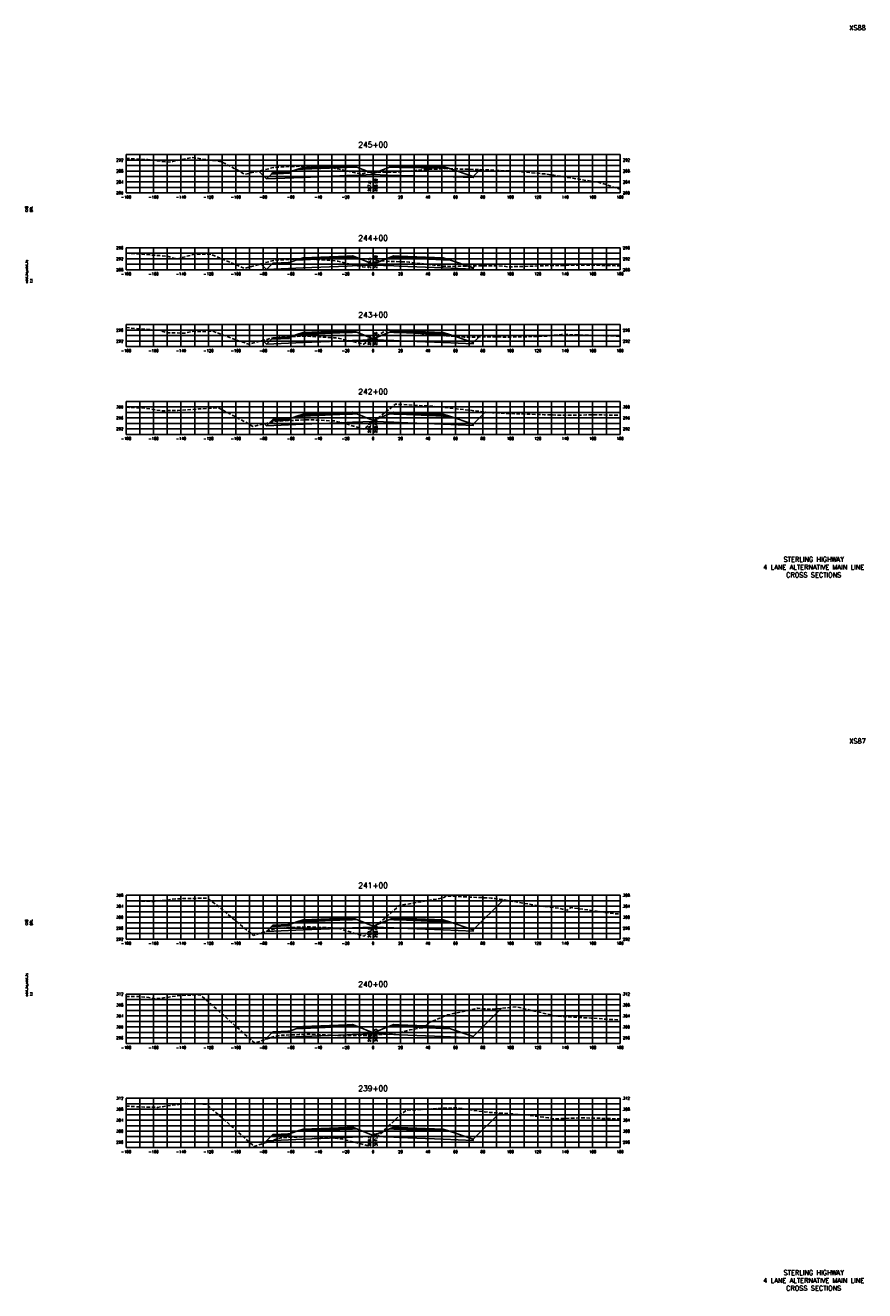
# Model space of a CAD drawing. Extents: x 37 to 9410, y 16 to 8218.
# Tile 26 of 110: x 3687 to 4298, y 3136 to 4058. Entities that reach past the tile are written whole.
import ezdxf
from ezdxf.enums import TextEntityAlignment as Align

# ---------------------------------------------------------------- set-up
doc = ezdxf.new("R2010")
doc.units = 0
doc.header["$LTSCALE"] = 20
doc.header["$MEASUREMENT"] = 0
doc.linetypes.add('HIDDEN_050%', pattern=[0.1875, 0.125, -0.0625])
for name, color, linetype in [('S-AT-TXT175', 6, 'Continuous'), ('S-AT-TXT80', 1, 'Continuous'), ('XDATUM', 3, 'Continuous'), ('XEG', 1, 'HIDDEN_050%'), ('XFG', 2, 'Continuous'), ('XGRID', 251, 'Continuous'), ('XGRIDT', 2, 'Continuous'), ('XREF-BORDER', 7, 'Continuous')]:
    doc.layers.add(name, color=color, linetype=linetype)
doc.styles.add('L100', font='simplex.shx', dxfattribs={"height": 2})
doc.styles.add('L175', font='ROMANSM.shx', dxfattribs={"height": 3.5})
doc.styles.add('L80', font='ROMANSM.shx', dxfattribs={"height": 1.6})

# ---------------------------------------------------------------- blocks, each defined once
blk = doc.blocks.new('03025_00_att1')
at = {"layer": 'S-AT-TXT175', "style": 'L175'}
for tag, p in [('NUM', (32.402, 20.822)), ('LINE1', (30.64, 1.444)), ('LINE2', (30.64, 1.161)), ('LINE3', (30.64, 0.877))]:
    blk.add_attdef(tag, text='', height=0.175, dxfattribs=at).set_placement(p, align=Align.CENTER)
at = {"layer": 'S-AT-TXT80', "style": 'L80'}
for tag, p in [('DESIGNED', (2.094, 14.201)), ('CHECKED', (2.265, 14.201)), ('DRAFTED', (2.436, 14.201)), ('PCTB', (2.094, 11.605)), ('PSCALE', (2.265, 11.605)), ('PVIEW', (2.436, 11.605))]:
    blk.add_attdef(tag, p, '', height=0.08, rotation=90, dxfattribs=at)

msp = doc.modelspace()

# ---------------------------------------------------------------- linework, layer by layer
at = {"layer": 'XDATUM', "flags": 128}
for points in [[(3856.74, 3951.94), (3862.41, 3946.27), (3889, 3947.33), (3921, 3948.61), (3925, 3948.77), (3940, 3949.37), (3955, 3948.77), (3959, 3948.61), (3991, 3948.04), (4013, 3947.16), (4013, 3948.04), (4017.95, 3952.99)], [(3858.28, 3884.4), (3862.41, 3880.27), (3889, 3881.33), (3921, 3882.61), (3925, 3882.77), (3940, 3883.37), (3955, 3882.77), (3959, 3882.61), (3991, 3881.33), (4013, 3880.45), (4013, 3881.34), (4014.42, 3882.76)], [(3859.75, 3828.5), (3862.41, 3825.84), (3889, 3826.9), (3921, 3828.18), (3925, 3828.34), (3940, 3828.94), (3955, 3828.34), (3959, 3828.18), (3991, 3826.9), (4013, 3826.02), (4013, 3826.91), (4017.07, 3830.98)], [(3860.97, 3767.75), (3862.41, 3766.31), (3889, 3767.37), (3921, 3768.65), (3925, 3768.81), (3940, 3769.41), (3955, 3768.81), (3959, 3768.65), (3991, 3767.37), (4013, 3766.49), (4013, 3767.38), (4021.93, 3776.31)], [(3862.35, 3397.73), (3862.41, 3397.66), (3889, 3398.73), (3921, 3400.01), (3925, 3400.17), (3940, 3400.77), (3955, 3400.17), (3959, 3400.01), (3991, 3398.73), (4013, 3397.85), (4013, 3398.73), (4034.95, 3420.68)], [(3861.3, 3318.8), (3862.41, 3319.91), (3889, 3320.97), (3921, 3322.25), (3925, 3322.41), (3940, 3323.01), (3955, 3322.41), (3959, 3322.25), (3991, 3320.97), (4013, 3320.09), (4013, 3320.98), (4033.6, 3341.58)], [(3860.62, 3243.26), (3862.41, 3245.04), (3889, 3246.11), (3921, 3247.39), (3925, 3247.55), (3940, 3248.15), (3955, 3247.55), (3959, 3247.39), (3991, 3246.11), (4013, 3245.23), (4013, 3246.12), (4032.1, 3265.21)]]:
    msp.add_lwpolyline(points, dxfattribs=at)
at = {"layer": 'XEG', "flags": 128}
for points in [[(3760, 3961.13), (3769.22, 3960.66), (3775.9, 3960.32), (3777.71, 3960.07), (3790.41, 3958.37), (3794.11, 3959), (3807.88, 3961.89), (3826.34, 3959.19), (3829.61, 3958.72), (3834.76, 3956.08), (3846.5, 3949.64), (3854.67, 3951.44), (3866.14, 3954.2), (3868.23, 3954.56), (3869.75, 3954.78), (3878.86, 3955.19), (3890.55, 3955.57), (3898.97, 3955.03), (3909.82, 3954.55), (3912.28, 3953.94), (3914.38, 3953.57), (3924.77, 3951.22), (3931.74, 3949.93), (3936.44, 3951.2), (3940, 3951.21), (3949.61, 3951.23), (3956.23, 3951.09), (3975.98, 3952.98), (3993.21, 3953.74), (4009.66, 3953.27), (4024.42, 3952.78), (4044, 3951.84), (4060.16, 3950.31), (4065.3, 3949.84), (4070.14, 3949.16), (4104.79, 3943.66), (4119.18, 3939.11), (4120, 3939.07)], [(3760, 3892.14), (3783.14, 3890.44), (3789.42, 3889.95), (3796.33, 3888.05), (3797.19, 3887.87), (3809.02, 3891.11), (3809.99, 3891.38), (3820.56, 3891.32), (3821.59, 3891.35), (3824.41, 3890.18), (3846.63, 3880.99), (3858.26, 3884.39), (3866.44, 3886.54), (3868.54, 3886.9), (3870.54, 3887.2), (3879.11, 3887.49), (3890.72, 3887.94), (3902.94, 3887.14), (3910.7, 3886.64), (3912.82, 3886.42), (3914.26, 3886.16), (3924.77, 3883.77), (3933.47, 3881.8), (3937.36, 3883.24), (3940, 3885.01), (3942.45, 3886.65), (3948.4, 3886.26), (3966.24, 3885.6), (3990.05, 3882.67), (3998.44, 3882.45), (4006.2, 3882.67), (4031.54, 3882.97), (4038.81, 3882.14), (4068.37, 3883.05), (4089.17, 3883.37), (4098.29, 3883.41), (4112.33, 3883.09), (4120, 3882.8)], [(3760, 3837.81), (3783.16, 3835.9), (3785.42, 3835.53), (3789.36, 3834.05), (3796.95, 3833.94), (3802.62, 3833.78), (3809.16, 3835.18), (3813.74, 3834.95), (3823.17, 3835.26), (3843.1, 3827.78), (3849.48, 3825.74), (3862.7, 3829.28), (3866.59, 3830.22), (3867.83, 3830.34), (3871.52, 3830.89), (3876.08, 3831.12), (3891.25, 3831.64), (3907.03, 3830.71), (3911.74, 3830.46), (3912.65, 3830.32), (3915.53, 3829.88), (3930.44, 3826.49), (3932.95, 3825.73), (3937.27, 3828.61), (3940, 3830.23), (3950.51, 3836.5), (3980.88, 3832.62), (3982.05, 3832.49), (3982.64, 3832.41), (4006.47, 3830.93), (4032.8, 3831.06), (4036.35, 3830.84), (4063.87, 3831.49), (4066.75, 3831.6), (4071.07, 3832.2), (4077.4, 3832.84), (4113.97, 3831.73), (4120, 3831.4)], [(3760, 3779.86), (3762.27, 3779.6), (3772.65, 3779.26), (3785.48, 3777.22), (3797.59, 3777.45), (3803.57, 3777.87), (3813.13, 3778.52), (3827.36, 3779.33), (3849.06, 3767.82), (3852.42, 3765.69), (3866.3, 3769.04), (3866.98, 3769.23), (3867.22, 3769.25), (3872.28, 3769.71), (3891.74, 3770.66), (3892.58, 3770.69), (3893.41, 3770.66), (3912.13, 3769.75), (3912.31, 3769.71), (3915.53, 3769), (3916.85, 3768.67), (3933.28, 3763.7), (3934.13, 3764.47), (3940, 3769.09), (3956.38, 3781.98), (3960.11, 3781.81), (3984.36, 3780.46), (4003.19, 3778.37), (4026.96, 3775.75), (4045.6, 3774.96), (4064.77, 3774.32), (4080.39, 3773.9), (4095.51, 3774.16), (4105.55, 3774.17), (4116.65, 3774.02), (4120, 3773.98)], [(3760, 3420.06), (3764.01, 3419.93), (3779.4, 3419.53), (3786.54, 3420.2), (3789.79, 3420.51), (3793.5, 3421.16), (3801.36, 3421.52), (3818.93, 3421.91), (3825.68, 3417.27), (3852.6, 3394.75), (3854.13, 3395.19), (3867.81, 3399.42), (3872.23, 3400.02), (3872.88, 3400.08), (3890.01, 3400.87), (3892.33, 3400.97), (3894.64, 3400.87), (3912.72, 3400.1), (3915.76, 3399.53), (3916.19, 3399.43), (3930.77, 3394.93), (3933.52, 3394.22), (3940, 3399.84), (3958.85, 3416.2), (3959.25, 3416.56), (3960.04, 3416.67), (3962.37, 3417.13), (3991.1, 3422.07), (3993.56, 3423.47), (4026, 3421.93), (4027.72, 3421.72), (4028.64, 3421.65), (4031.55, 3421.26), (4062.67, 3415.99), (4075.21, 3414.66), (4081.41, 3413.01), (4084.08, 3415.06), (4116.03, 3410.51), (4120, 3410.32)], [(3760, 3350.08), (3769.52, 3350.25), (3776.68, 3349.46), (3780.47, 3348.55), (3784.44, 3348.73), (3798.09, 3350.87), (3810.52, 3351.31), (3814.02, 3351.33), (3821.29, 3345.13), (3853.83, 3316.13), (3862.74, 3319.31), (3868.06, 3321.1), (3869.98, 3321.37), (3873.37, 3321.89), (3886.18, 3322.4), (3893.54, 3322.73), (3904.58, 3322.18), (3914.15, 3321.82), (3919.17, 3321.54), (3924.15, 3321.65), (3931.28, 3321.88), (3933.08, 3321.84), (3937.2, 3321.8), (3939.22, 3321.68), (3940, 3321.77), (3946.23, 3322.43), (3961.32, 3324.34), (3966.72, 3325.8), (3976.78, 3327.52), (3980.9, 3330.99), (3981.46, 3331.45), (3994.16, 3336.75), (4014.23, 3341.19), (4015.96, 3341.65), (4016.08, 3341.58), (4019.21, 3341.31), (4025.77, 3340.88), (4044.62, 3342.58), (4052.45, 3340.71), (4073.98, 3335.77), (4098.88, 3334.46), (4112.8, 3333.45), (4120, 3333.14)], [(3760, 3270.26), (3770.84, 3269.68), (3782.77, 3269.38), (3798.43, 3271.55), (3803.23, 3272.12), (3817.99, 3271.76), (3818.62, 3271.62), (3829.71, 3261.87), (3853.38, 3240.93), (3866.73, 3245.22), (3868.75, 3246.05), (3871.16, 3246.77), (3873.96, 3247.25), (3882.28, 3247.65), (3893.96, 3248.1), (3905.58, 3247.38), (3914.02, 3246.73), (3915.79, 3246.48), (3917.92, 3246.11), (3929.49, 3243.22), (3936.2, 3241.31), (3940, 3244.94), (3956.58, 3260.77), (3964, 3267.3), (3992.7, 3268.76), (3998.61, 3268.89), (3999.3, 3269.14), (4000.03, 3269.23), (4021.94, 3265.89), (4023.6, 3266.19), (4025.14, 3265.69), (4049.54, 3264.01), (4067.85, 3261.75), (4071.47, 3260.9), (4091.81, 3261.77), (4091.91, 3261.77), (4120, 3260.95)]]:
    msp.add_lwpolyline(points, dxfattribs=at)
at = {"layer": 'XFG', "flags": 128}
for points in [[(3862.41, 3946.27), (3862.41, 3946.27), (3856.74, 3951.94)], [(3940, 3950.11), (3928.05, 3954.89), (3925, 3954.77), (3921, 3954.61), (3889, 3953.33), (3884.43, 3953.15), (3879, 3951.34), (3879, 3950.34), (3865.96, 3949.82), (3862.41, 3946.27), (3889, 3947.33), (3921, 3948.61), (3925, 3948.77), (3940, 3949.37), (3940, 3950.11)], [(3879, 3951.34), (3878, 3951.3), (3878, 3950.96), (3868, 3950.56), (3868, 3950.9), (3867, 3950.86), (3865.96, 3949.82), (3879, 3950.34), (3879, 3951.34)], [(3878, 3951.3), (3868, 3950.9), (3868, 3950.56), (3878, 3950.96), (3878, 3951.3)], [(3925, 3955.11), (3921, 3954.95), (3889, 3953.67), (3889, 3954.67), (3884.43, 3953.15), (3889, 3953.33), (3921, 3954.61), (3925, 3954.77), (3928.05, 3954.89), (3925, 3956.11), (3925, 3955.11)], [(3925, 3956.11), (3921, 3955.95), (3889, 3954.67), (3889, 3954.33), (3921, 3955.61), (3925, 3955.77), (3925, 3956.11)], [(3925, 3955.77), (3921, 3955.61), (3889, 3954.33), (3889, 3953.67), (3921, 3954.95), (3925, 3955.11), (3925, 3955.77)], [(3940, 3950.11), (3951.95, 3954.89), (3955, 3954.77), (3959, 3954.61), (3991, 3954.04), (3995.57, 3953.85), (4013, 3948.04), (4013, 3947.16), (3991, 3948.04), (3959, 3948.61), (3955, 3948.77), (3940, 3949.37)], [(3955, 3956.11), (3951.95, 3954.89), (3955, 3954.77), (3959, 3954.61), (3991, 3954.04), (3995.57, 3953.85), (3991, 3955.38), (3991, 3954.38), (3959, 3954.95), (3955, 3955.11), (3955, 3956.11)], [(3955, 3956.11), (3955, 3955.77), (3959, 3955.61), (3991, 3955.04), (3991, 3955.38), (3959, 3955.95), (3955, 3956.11)], [(3955, 3955.77), (3955, 3955.11), (3959, 3954.95), (3991, 3954.38), (3991, 3955.04), (3959, 3955.61), (3955, 3955.77)], [(4013, 3948.04), (4013, 3948.04), (4017.95, 3952.99)], [(3862.41, 3880.27), (3862.41, 3880.27), (3858.28, 3884.4)], [(3940, 3884.11), (3928.05, 3888.89), (3925, 3888.77), (3921, 3888.61), (3889, 3887.33), (3884.43, 3887.15), (3879, 3885.34), (3879, 3884.34), (3865.96, 3883.82), (3862.41, 3880.27), (3889, 3881.33), (3921, 3882.61), (3925, 3882.77), (3940, 3883.37), (3940, 3884.11)], [(3879, 3885.34), (3878, 3885.3), (3878, 3884.96), (3868, 3884.56), (3868, 3884.9), (3867, 3884.86), (3865.96, 3883.82), (3879, 3884.34), (3879, 3885.34)], [(3878, 3885.3), (3868, 3884.9), (3868, 3884.56), (3878, 3884.96), (3878, 3885.3)], [(3925, 3889.11), (3921, 3888.95), (3889, 3887.67), (3889, 3888.67), (3884.43, 3887.15), (3889, 3887.33), (3921, 3888.61), (3925, 3888.77), (3928.05, 3888.89), (3925, 3890.11), (3925, 3889.11)], [(3925, 3890.11), (3921, 3889.95), (3889, 3888.67), (3889, 3888.33), (3921, 3889.61), (3925, 3889.77), (3925, 3890.11)], [(3925, 3889.77), (3921, 3889.61), (3889, 3888.33), (3889, 3887.67), (3921, 3888.95), (3925, 3889.11), (3925, 3889.77)], [(3940, 3884.11), (3951.95, 3888.89), (3955, 3888.77), (3959, 3888.61), (3991, 3887.33), (3995.57, 3887.15), (4013, 3881.34), (4013, 3880.45), (3991, 3881.33), (3959, 3882.61), (3955, 3882.77), (3940, 3883.37)], [(3955, 3890.11), (3951.95, 3888.89), (3955, 3888.77), (3959, 3888.61), (3991, 3887.33), (3995.57, 3887.15), (3991, 3888.67), (3991, 3887.67), (3959, 3888.95), (3955, 3889.11), (3955, 3890.11)], [(3955, 3890.11), (3955, 3889.77), (3959, 3889.61), (3991, 3888.33), (3991, 3888.67), (3959, 3889.95), (3955, 3890.11)], [(3955, 3889.77), (3955, 3889.11), (3959, 3888.95), (3991, 3887.67), (3991, 3888.33), (3959, 3889.61), (3955, 3889.77)], [(4013, 3881.34), (4013, 3881.34), (4014.42, 3882.76)], [(3862.41, 3825.84), (3862.41, 3825.84), (3859.75, 3828.5)], [(3940, 3829.68), (3928.05, 3834.47), (3925, 3834.34), (3921, 3834.18), (3889, 3832.9), (3884.43, 3832.72), (3879, 3830.91), (3879, 3829.91), (3865.96, 3829.39), (3862.41, 3825.84), (3889, 3826.9), (3921, 3828.18), (3925, 3828.34), (3940, 3828.94), (3940, 3829.68)], [(3879, 3830.91), (3878, 3830.87), (3878, 3830.53), (3868, 3830.13), (3868, 3830.47), (3867, 3830.43), (3865.96, 3829.39), (3879, 3829.91), (3879, 3830.91)], [(3878, 3830.87), (3868, 3830.47), (3868, 3830.13), (3878, 3830.53), (3878, 3830.87)], [(3925, 3834.68), (3921, 3834.52), (3889, 3833.24), (3889, 3834.24), (3884.43, 3832.72), (3889, 3832.9), (3921, 3834.18), (3925, 3834.34), (3928.05, 3834.47), (3925, 3835.68), (3925, 3834.68)], [(3925, 3835.68), (3921, 3835.52), (3889, 3834.24), (3889, 3833.9), (3921, 3835.18), (3925, 3835.34), (3925, 3835.68)], [(3925, 3835.34), (3921, 3835.18), (3889, 3833.9), (3889, 3833.24), (3921, 3834.52), (3925, 3834.68), (3925, 3835.34)], [(3940, 3829.68), (3951.95, 3834.47), (3955, 3834.34), (3959, 3834.18), (3991, 3832.9), (3995.57, 3832.72), (4013, 3826.91), (4013, 3826.02), (3991, 3826.9), (3959, 3828.18), (3955, 3828.34), (3940, 3828.94)], [(3955, 3835.68), (3951.95, 3834.47), (3955, 3834.34), (3959, 3834.18), (3991, 3832.9), (3995.57, 3832.72), (3991, 3834.24), (3991, 3833.24), (3959, 3834.52), (3955, 3834.68), (3955, 3835.68)], [(3955, 3835.68), (3955, 3835.34), (3959, 3835.18), (3991, 3833.9), (3991, 3834.24), (3959, 3835.52), (3955, 3835.68)], [(3955, 3835.34), (3955, 3834.68), (3959, 3834.52), (3991, 3833.24), (3991, 3833.9), (3959, 3835.18), (3955, 3835.34)], [(4013, 3826.91), (4013, 3826.91), (4017.07, 3830.98)], [(3940, 3770.15), (3928.05, 3774.93), (3925, 3774.81), (3921, 3774.65), (3889, 3773.37), (3884.43, 3773.19), (3879, 3771.38), (3879, 3770.38), (3865.96, 3769.86), (3862.41, 3766.31), (3889, 3767.37), (3921, 3768.65), (3925, 3768.81), (3940, 3769.41), (3940, 3770.15)], [(3925, 3775.15), (3921, 3774.99), (3889, 3773.71), (3889, 3774.71), (3884.43, 3773.19), (3889, 3773.37), (3921, 3774.65), (3925, 3774.81), (3928.05, 3774.93), (3925, 3776.15), (3925, 3775.15)], [(3925, 3776.15), (3921, 3775.99), (3889, 3774.71), (3889, 3774.37), (3921, 3775.65), (3925, 3775.81), (3925, 3776.15)], [(3925, 3775.81), (3921, 3775.65), (3889, 3774.37), (3889, 3773.71), (3921, 3774.99), (3925, 3775.15), (3925, 3775.81)], [(3940, 3770.15), (3951.95, 3774.93), (3955, 3774.81), (3959, 3774.65), (3991, 3773.37), (3995.57, 3773.19), (4013, 3767.38), (4013, 3766.49), (3991, 3767.37), (3959, 3768.65), (3955, 3768.81), (3940, 3769.41)], [(3955, 3776.15), (3951.95, 3774.93), (3955, 3774.81), (3959, 3774.65), (3991, 3773.37), (3995.57, 3773.19), (3991, 3774.71), (3991, 3773.71), (3959, 3774.99), (3955, 3775.15), (3955, 3776.15)], [(3955, 3776.15), (3955, 3775.81), (3959, 3775.65), (3991, 3774.37), (3991, 3774.71), (3959, 3775.99), (3955, 3776.15)], [(3955, 3775.81), (3955, 3775.15), (3959, 3774.99), (3991, 3773.71), (3991, 3774.37), (3959, 3775.65), (3955, 3775.81)], [(4013, 3767.38), (4013, 3767.38), (4021.93, 3776.31)], [(3862.41, 3766.31), (3862.41, 3766.31), (3860.97, 3767.75)], [(3879, 3771.38), (3878, 3771.34), (3878, 3771), (3868, 3770.6), (3868, 3770.94), (3867, 3770.9), (3865.96, 3769.86), (3879, 3770.38), (3879, 3771.38)], [(3878, 3771.34), (3868, 3770.94), (3868, 3770.6), (3878, 3771), (3878, 3771.34)], [(4013, 3398.73), (4013, 3398.73), (4034.95, 3420.68)], [(3940, 3401.51), (3928.05, 3406.29), (3925, 3406.17), (3921, 3406.01), (3889, 3404.73), (3884.43, 3404.55), (3879, 3402.73), (3879, 3401.73), (3865.96, 3401.21), (3862.41, 3397.66), (3889, 3398.73), (3921, 3400.01), (3925, 3400.17), (3940, 3400.77), (3940, 3401.51)], [(3925, 3406.51), (3921, 3406.35), (3889, 3405.07), (3889, 3406.07), (3884.43, 3404.55), (3889, 3404.73), (3921, 3406.01), (3925, 3406.17), (3928.05, 3406.29), (3925, 3407.51), (3925, 3406.51)], [(3925, 3407.51), (3921, 3407.35), (3889, 3406.07), (3889, 3405.73), (3921, 3407.01), (3925, 3407.17), (3925, 3407.51)], [(3925, 3407.17), (3921, 3407.01), (3889, 3405.73), (3889, 3405.07), (3921, 3406.35), (3925, 3406.51), (3925, 3407.17)], [(3940, 3401.51), (3951.95, 3406.29), (3955, 3406.17), (3959, 3406.01), (3991, 3404.73), (3995.57, 3404.55), (4013, 3398.73), (4013, 3397.85), (3991, 3398.73), (3959, 3400.01), (3955, 3400.17), (3940, 3400.77)], [(3955, 3407.51), (3951.95, 3406.29), (3955, 3406.17), (3959, 3406.01), (3991, 3404.73), (3995.57, 3404.55), (3991, 3406.07), (3991, 3405.07), (3959, 3406.35), (3955, 3406.51), (3955, 3407.51)], [(3955, 3407.51), (3955, 3407.17), (3959, 3407.01), (3991, 3405.73), (3991, 3406.07), (3959, 3407.35), (3955, 3407.51)], [(3955, 3407.17), (3955, 3406.51), (3959, 3406.35), (3991, 3405.07), (3991, 3405.73), (3959, 3407.01), (3955, 3407.17)], [(3862.41, 3397.66), (3862.41, 3397.66), (3862.35, 3397.73)], [(3879, 3402.73), (3878, 3402.69), (3878, 3402.35), (3868, 3401.95), (3868, 3402.29), (3867, 3402.25), (3865.96, 3401.21), (3879, 3401.73), (3879, 3402.73)], [(3878, 3402.69), (3868, 3402.29), (3868, 3401.95), (3878, 3402.35), (3878, 3402.69)], [(4013, 3320.98), (4013, 3320.98), (4033.6, 3341.58)], [(3940, 3323.75), (3928.05, 3328.54), (3925, 3328.41), (3921, 3328.25), (3889, 3326.97), (3884.43, 3326.79), (3879, 3324.98), (3879, 3323.98), (3865.96, 3323.46), (3862.41, 3319.91), (3889, 3320.97), (3921, 3322.25), (3925, 3322.41), (3940, 3323.01), (3940, 3323.75)], [(3879, 3324.98), (3878, 3324.94), (3878, 3324.6), (3868, 3324.2), (3868, 3324.54), (3867, 3324.5), (3865.96, 3323.46), (3879, 3323.98), (3879, 3324.98)], [(3878, 3324.94), (3868, 3324.54), (3868, 3324.2), (3878, 3324.6), (3878, 3324.94)], [(3925, 3328.75), (3921, 3328.59), (3889, 3327.31), (3889, 3328.31), (3884.43, 3326.79), (3889, 3326.97), (3921, 3328.25), (3925, 3328.41), (3928.05, 3328.54), (3925, 3329.75), (3925, 3328.75)], [(3925, 3329.75), (3921, 3329.59), (3889, 3328.31), (3889, 3327.97), (3921, 3329.25), (3925, 3329.41), (3925, 3329.75)], [(3925, 3329.41), (3921, 3329.25), (3889, 3327.97), (3889, 3327.31), (3921, 3328.59), (3925, 3328.75), (3925, 3329.41)], [(3940, 3323.75), (3951.95, 3328.54), (3955, 3328.41), (3959, 3328.25), (3991, 3326.97), (3995.57, 3326.79), (4013, 3320.98), (4013, 3320.09), (3991, 3320.97), (3959, 3322.25), (3955, 3322.41), (3940, 3323.01)], [(3955, 3329.75), (3951.95, 3328.54), (3955, 3328.41), (3959, 3328.25), (3991, 3326.97), (3995.57, 3326.79), (3991, 3328.31), (3991, 3327.31), (3959, 3328.59), (3955, 3328.75), (3955, 3329.75)], [(3955, 3329.75), (3955, 3329.41), (3959, 3329.25), (3991, 3327.97), (3991, 3328.31), (3959, 3329.59), (3955, 3329.75)], [(3955, 3329.41), (3955, 3328.75), (3959, 3328.59), (3991, 3327.31), (3991, 3327.97), (3959, 3329.25), (3955, 3329.41)], [(3862.41, 3319.91), (3862.41, 3319.91), (3861.3, 3318.8)], [(4013, 3246.12), (4013, 3246.12), (4032.1, 3265.21)], [(3940, 3248.89), (3928.05, 3253.67), (3925, 3253.55), (3921, 3253.39), (3889, 3252.11), (3884.43, 3251.93), (3879, 3250.12), (3879, 3249.12), (3865.96, 3248.59), (3862.41, 3245.04), (3889, 3246.11), (3921, 3247.39), (3925, 3247.55), (3940, 3248.15), (3940, 3248.89)], [(3879, 3250.12), (3878, 3250.08), (3878, 3249.74), (3868, 3249.34), (3868, 3249.68), (3867, 3249.64), (3865.96, 3248.59), (3879, 3249.12), (3879, 3250.12)], [(3878, 3250.08), (3868, 3249.68), (3868, 3249.34), (3878, 3249.74), (3878, 3250.08)], [(3925, 3253.89), (3921, 3253.73), (3889, 3252.45), (3889, 3253.45), (3884.43, 3251.93), (3889, 3252.11), (3921, 3253.39), (3925, 3253.55), (3928.05, 3253.67), (3925, 3254.89), (3925, 3253.89)], [(3925, 3254.89), (3921, 3254.73), (3889, 3253.45), (3889, 3253.11), (3921, 3254.39), (3925, 3254.55), (3925, 3254.89)], [(3925, 3254.55), (3921, 3254.39), (3889, 3253.11), (3889, 3252.45), (3921, 3253.73), (3925, 3253.89), (3925, 3254.55)], [(3940, 3248.89), (3951.95, 3253.67), (3955, 3253.55), (3959, 3253.39), (3991, 3252.11), (3995.57, 3251.93), (4013, 3246.12), (4013, 3245.23), (3991, 3246.11), (3959, 3247.39), (3955, 3247.55), (3940, 3248.15)], [(3955, 3254.89), (3951.95, 3253.67), (3955, 3253.55), (3959, 3253.39), (3991, 3252.11), (3995.57, 3251.93), (3991, 3253.45), (3991, 3252.45), (3959, 3253.73), (3955, 3253.89), (3955, 3254.89)], [(3955, 3254.89), (3955, 3254.55), (3959, 3254.39), (3991, 3253.11), (3991, 3253.45), (3959, 3254.73), (3955, 3254.89)], [(3955, 3254.55), (3955, 3253.89), (3959, 3253.73), (3991, 3252.45), (3991, 3253.11), (3959, 3254.39), (3955, 3254.55)], [(3862.41, 3245.04), (3862.41, 3245.04), (3860.62, 3243.26)]]:
    msp.add_lwpolyline(points, dxfattribs=at)
at = {"layer": 'XGRID'}
for p, q in [((3760, 3936), (3760, 3964)), ((3760, 3964), (4120, 3964)), ((3760, 3960), (4120, 3960)), ((3770, 3936), (3770, 3964)), ((3780, 3936), (3780, 3964)), ((3790, 3936), (3790, 3964)), ((3800, 3936), (3800, 3964)), ((3810, 3936), (3810, 3964)), ((3820, 3936), (3820, 3964)), ((3830, 3936), (3830, 3964)), ((3840, 3936), (3840, 3964)), ((3850, 3936), (3850, 3964)), ((3860, 3936), (3860, 3964)), ((3870, 3936), (3870, 3964)), ((3880, 3936), (3880, 3964)), ((3890, 3936), (3890, 3964)), ((3900, 3936), (3900, 3964)), ((3910, 3936), (3910, 3964)), ((3920, 3936), (3920, 3964)), ((3930, 3936), (3930, 3964)), ((3940, 3936), (3940, 3964)), ((3950, 3936), (3950, 3964)), ((3960, 3936), (3960, 3964)), ((3970, 3936), (3970, 3964)), ((3980, 3936), (3980, 3964)), ((3990, 3936), (3990, 3964)), ((4000, 3936), (4000, 3964)), ((4010, 3936), (4010, 3964)), ((4020, 3936), (4020, 3964)), ((4030, 3936), (4030, 3964)), ((4040, 3936), (4040, 3964)), ((4050, 3936), (4050, 3964)), ((4060, 3936), (4060, 3964)), ((4070, 3936), (4070, 3964)), ((4080, 3936), (4080, 3964)), ((4090, 3936), (4090, 3964)), ((4100, 3936), (4100, 3964)), ((4110, 3936), (4110, 3964)), ((4120, 3936), (4120, 3964)), ((3760, 3956), (4120, 3956)), ((3760, 3952), (4120, 3952)), ((3760, 3948), (4120, 3948)), ((3760, 3944), (4120, 3944)), ((3760, 3940), (4120, 3940)), ((3760, 3936), (4120, 3936)), ((3760, 3880), (3760, 3896)), ((3760, 3896), (4120, 3896)), ((3770, 3880), (3770, 3896)), ((3780, 3880), (3780, 3896)), ((3790, 3880), (3790, 3896)), ((3800, 3880), (3800, 3896)), ((3810, 3880), (3810, 3896)), ((3820, 3880), (3820, 3896)), ((3830, 3880), (3830, 3896)), ((3840, 3880), (3840, 3896)), ((3850, 3880), (3850, 3896)), ((3860, 3880), (3860, 3896)), ((3870, 3880), (3870, 3896)), ((3880, 3880), (3880, 3896)), ((3890, 3880), (3890, 3896)), ((3900, 3880), (3900, 3896)), ((3910, 3880), (3910, 3896)), ((3920, 3880), (3920, 3896)), ((3930, 3880), (3930, 3896)), ((3940, 3880), (3940, 3896)), ((3950, 3880), (3950, 3896)), ((3960, 3880), (3960, 3896)), ((3970, 3880), (3970, 3896)), ((3980, 3880), (3980, 3896)), ((3990, 3880), (3990, 3896)), ((4000, 3880), (4000, 3896)), ((4010, 3880), (4010, 3896)), ((4020, 3880), (4020, 3896)), ((4030, 3880), (4030, 3896)), ((4040, 3880), (4040, 3896)), ((4050, 3880), (4050, 3896)), ((4060, 3880), (4060, 3896)), ((4070, 3880), (4070, 3896)), ((4080, 3880), (4080, 3896)), ((4090, 3880), (4090, 3896)), ((4100, 3880), (4100, 3896)), ((4110, 3880), (4110, 3896)), ((4120, 3880), (4120, 3896)), ((3760, 3892), (4120, 3892)), ((3760, 3888), (4120, 3888)), ((3760, 3884), (4120, 3884)), ((3760, 3880), (4120, 3880)), ((3760, 3824), (3760, 3840)), ((3760, 3840), (4120, 3840)), ((3770, 3824), (3770, 3840)), ((3780, 3824), (3780, 3840)), ((3790, 3824), (3790, 3840)), ((3800, 3824), (3800, 3840)), ((3810, 3824), (3810, 3840)), ((3820, 3824), (3820, 3840)), ((3830, 3824), (3830, 3840)), ((3840, 3824), (3840, 3840)), ((3850, 3824), (3850, 3840)), ((3860, 3824), (3860, 3840)), ((3870, 3824), (3870, 3840)), ((3880, 3824), (3880, 3840)), ((3890, 3824), (3890, 3840)), ((3900, 3824), (3900, 3840)), ((3910, 3824), (3910, 3840)), ((3920, 3824), (3920, 3840)), ((3930, 3824), (3930, 3840)), ((3940, 3824), (3940, 3840)), ((3950, 3824), (3950, 3840)), ((3960, 3824), (3960, 3840)), ((3970, 3824), (3970, 3840)), ((3980, 3824), (3980, 3840)), ((3990, 3824), (3990, 3840)), ((4000, 3824), (4000, 3840)), ((4010, 3824), (4010, 3840)), ((4020, 3824), (4020, 3840)), ((4030, 3824), (4030, 3840)), ((4040, 3824), (4040, 3840)), ((4050, 3824), (4050, 3840)), ((4060, 3824), (4060, 3840)), ((4070, 3824), (4070, 3840)), ((4080, 3824), (4080, 3840)), ((4090, 3824), (4090, 3840)), ((4100, 3824), (4100, 3840)), ((4110, 3824), (4110, 3840)), ((4120, 3824), (4120, 3840)), ((3760, 3836), (4120, 3836)), ((3760, 3832), (4120, 3832)), ((3760, 3828), (4120, 3828)), ((3760, 3824), (4120, 3824)), ((3760, 3760), (3760, 3784)), ((3760, 3784), (4120, 3784)), ((3770, 3760), (3770, 3784)), ((3780, 3760), (3780, 3784)), ((3790, 3760), (3790, 3784)), ((3800, 3760), (3800, 3784)), ((3810, 3760), (3810, 3784)), ((3820, 3760), (3820, 3784)), ((3830, 3760), (3830, 3784)), ((3840, 3760), (3840, 3784)), ((3850, 3760), (3850, 3784)), ((3860, 3760), (3860, 3784)), ((3870, 3760), (3870, 3784)), ((3880, 3760), (3880, 3784)), ((3890, 3760), (3890, 3784)), ((3900, 3760), (3900, 3784)), ((3910, 3760), (3910, 3784)), ((3920, 3760), (3920, 3784)), ((3930, 3760), (3930, 3784)), ((3940, 3760), (3940, 3784)), ((3950, 3760), (3950, 3784)), ((3960, 3760), (3960, 3784)), ((3970, 3760), (3970, 3784)), ((3980, 3760), (3980, 3784)), ((3990, 3760), (3990, 3784)), ((4000, 3760), (4000, 3784)), ((4010, 3760), (4010, 3784)), ((4020, 3760), (4020, 3784)), ((4030, 3760), (4030, 3784)), ((4040, 3760), (4040, 3784)), ((4050, 3760), (4050, 3784)), ((4060, 3760), (4060, 3784)), ((4070, 3760), (4070, 3784)), ((4080, 3760), (4080, 3784)), ((4090, 3760), (4090, 3784)), ((4100, 3760), (4100, 3784)), ((4110, 3760), (4110, 3784)), ((4120, 3760), (4120, 3784)), ((3760, 3780), (4120, 3780)), ((3760, 3776), (4120, 3776)), ((3760, 3772), (4120, 3772)), ((3760, 3768), (4120, 3768)), ((3760, 3764), (4120, 3764)), ((3760, 3760), (4120, 3760)), ((3760, 3392), (3760, 3424)), ((3760, 3424), (4120, 3424)), ((3770, 3392), (3770, 3424)), ((3780, 3392), (3780, 3424)), ((3790, 3392), (3790, 3424)), ((3800, 3392), (3800, 3424)), ((3810, 3392), (3810, 3424)), ((3820, 3392), (3820, 3424)), ((3830, 3392), (3830, 3424)), ((3840, 3392), (3840, 3424)), ((3850, 3392), (3850, 3424)), ((3860, 3392), (3860, 3424)), ((3870, 3392), (3870, 3424)), ((3880, 3392), (3880, 3424)), ((3890, 3392), (3890, 3424)), ((3900, 3392), (3900, 3424)), ((3910, 3392), (3910, 3424)), ((3920, 3392), (3920, 3424)), ((3930, 3392), (3930, 3424)), ((3940, 3392), (3940, 3424)), ((3950, 3392), (3950, 3424)), ((3960, 3392), (3960, 3424)), ((3970, 3392), (3970, 3424)), ((3980, 3392), (3980, 3424)), ((3990, 3392), (3990, 3424)), ((4000, 3392), (4000, 3424)), ((4010, 3392), (4010, 3424)), ((4020, 3392), (4020, 3424)), ((4030, 3392), (4030, 3424)), ((4040, 3392), (4040, 3424)), ((4050, 3392), (4050, 3424)), ((4060, 3392), (4060, 3424)), ((4070, 3392), (4070, 3424)), ((4080, 3392), (4080, 3424)), ((4090, 3392), (4090, 3424)), ((4100, 3392), (4100, 3424)), ((4110, 3392), (4110, 3424)), ((4120, 3392), (4120, 3424)), ((3760, 3420), (4120, 3420)), ((3760, 3416), (4120, 3416)), ((3760, 3412), (4120, 3412)), ((3760, 3408), (4120, 3408)), ((3760, 3404), (4120, 3404)), ((3760, 3400), (4120, 3400)), ((3760, 3396), (4120, 3396)), ((3760, 3392), (4120, 3392)), ((3760, 3316), (3760, 3352)), ((3760, 3352), (4120, 3352)), ((3770, 3316), (3770, 3352)), ((3780, 3316), (3780, 3352)), ((3790, 3316), (3790, 3352)), ((3800, 3316), (3800, 3352)), ((3810, 3316), (3810, 3352)), ((3820, 3316), (3820, 3352)), ((3830, 3316), (3830, 3352)), ((3840, 3316), (3840, 3352)), ((3850, 3316), (3850, 3352)), ((3860, 3316), (3860, 3352)), ((3870, 3316), (3870, 3352)), ((3880, 3316), (3880, 3352)), ((3890, 3316), (3890, 3352)), ((3900, 3316), (3900, 3352)), ((3910, 3316), (3910, 3352)), ((3920, 3316), (3920, 3352)), ((3930, 3316), (3930, 3352)), ((3940, 3316), (3940, 3352)), ((3950, 3316), (3950, 3352)), ((3960, 3316), (3960, 3352)), ((3970, 3316), (3970, 3352)), ((3980, 3316), (3980, 3352)), ((3990, 3316), (3990, 3352)), ((4000, 3316), (4000, 3352)), ((4010, 3316), (4010, 3352)), ((4020, 3316), (4020, 3352)), ((4030, 3316), (4030, 3352)), ((4040, 3316), (4040, 3352)), ((4050, 3316), (4050, 3352)), ((4060, 3316), (4060, 3352)), ((4070, 3316), (4070, 3352)), ((4080, 3316), (4080, 3352)), ((4090, 3316), (4090, 3352)), ((4100, 3316), (4100, 3352)), ((4110, 3316), (4110, 3352)), ((4120, 3316), (4120, 3352)), ((3760, 3348), (4120, 3348)), ((3760, 3344), (4120, 3344)), ((3760, 3340), (4120, 3340)), ((3760, 3336), (4120, 3336)), ((3760, 3332), (4120, 3332)), ((3760, 3328), (4120, 3328)), ((3760, 3324), (4120, 3324)), ((3760, 3320), (4120, 3320)), ((3760, 3316), (4120, 3316)), ((3760, 3240), (3760, 3276)), ((3760, 3276), (4120, 3276)), ((3770, 3240), (3770, 3276)), ((3780, 3240), (3780, 3276)), ((3790, 3240), (3790, 3276)), ((3800, 3240), (3800, 3276)), ((3810, 3240), (3810, 3276)), ((3820, 3240), (3820, 3276)), ((3830, 3240), (3830, 3276)), ((3840, 3240), (3840, 3276)), ((3850, 3240), (3850, 3276)), ((3860, 3240), (3860, 3276)), ((3870, 3240), (3870, 3276)), ((3880, 3240), (3880, 3276)), ((3890, 3240), (3890, 3276)), ((3900, 3240), (3900, 3276)), ((3910, 3240), (3910, 3276)), ((3920, 3240), (3920, 3276)), ((3930, 3240), (3930, 3276)), ((3940, 3240), (3940, 3276)), ((3950, 3240), (3950, 3276)), ((3960, 3240), (3960, 3276)), ((3970, 3240), (3970, 3276)), ((3980, 3240), (3980, 3276)), ((3990, 3240), (3990, 3276)), ((4000, 3240), (4000, 3276)), ((4010, 3240), (4010, 3276)), ((4020, 3240), (4020, 3276)), ((4030, 3240), (4030, 3276)), ((4040, 3240), (4040, 3276)), ((4050, 3240), (4050, 3276)), ((4060, 3240), (4060, 3276)), ((4070, 3240), (4070, 3276)), ((4080, 3240), (4080, 3276)), ((4090, 3240), (4090, 3276)), ((4100, 3240), (4100, 3276)), ((4110, 3240), (4110, 3276)), ((4120, 3240), (4120, 3276)), ((3760, 3272), (4120, 3272)), ((3760, 3268), (4120, 3268)), ((3760, 3264), (4120, 3264)), ((3760, 3260), (4120, 3260)), ((3760, 3256), (4120, 3256)), ((3760, 3252), (4120, 3252)), ((3760, 3248), (4120, 3248)), ((3760, 3244), (4120, 3244)), ((3760, 3240), (4120, 3240))]:
    msp.add_line(p, q, dxfattribs=at)

# ---------------------------------------------------------------- block references
at = {"layer": 'XREF-BORDER'}
ref = msp.add_blockref('03025_00_att1', (3646.45, 3638.23), dxfattribs=dict(at, xscale=20, yscale=20, zscale=20))
ref.add_attrib('LINE1', 'STERLING HIGHWAY', dxfattribs={"layer": 'S-AT-TXT175', "height": 3.5, "style": 'L175'}).set_placement((4261.07, 3667.1), align=Align.CENTER)
ref.add_attrib('LINE2', '4 LANE ALTERNATIVE MAIN LINE', dxfattribs={"layer": 'S-AT-TXT175', "height": 3.5, "style": 'L175'}).set_placement((4261.07, 3661.44), align=Align.CENTER)
ref.add_attrib('LINE3', 'CROSS SECTIONS', dxfattribs={"layer": 'S-AT-TXT175', "height": 3.5, "style": 'L175'}).set_placement((4261.07, 3655.77), align=Align.CENTER)
ref.add_attrib('NUM', 'XS88', dxfattribs={"layer": 'S-AT-TXT175', "height": 3.5, "style": 'L175'}).set_placement((4293, 4054.66), align=Align.CENTER)
ref.add_attrib('DESIGNED', 'CAB', (3688.34, 3922.25), dxfattribs={"layer": 'S-AT-TXT80', "height": 1.6, "rotation": 90, "style": 'L80'})
ref.add_attrib('CHECKED', 'DRL', (3691.75, 3922.25), dxfattribs={"layer": 'S-AT-TXT80', "height": 1.6, "rotation": 90, "style": 'L80'})
ref.add_attrib('PCTB', 'adot_hs,adot_fs', (3688.34, 3870.32), dxfattribs={"layer": 'S-AT-TXT80', "height": 1.6, "rotation": 90, "style": 'L80'})
ref.add_attrib('PSCALE', '1:1', (3691.75, 3870.32), dxfattribs={"layer": 'S-AT-TXT80', "height": 1.6, "rotation": 90, "style": 'L80'})
ref = msp.add_blockref('03025_00_att1', (3646.45, 3118.23), dxfattribs=dict(at, xscale=20, yscale=20, zscale=20))
ref.add_attrib('LINE1', 'STERLING HIGHWAY', dxfattribs={"layer": 'S-AT-TXT175', "height": 3.5, "style": 'L175'}).set_placement((4261.07, 3147.1), align=Align.CENTER)
ref.add_attrib('LINE2', '4 LANE ALTERNATIVE MAIN LINE', dxfattribs={"layer": 'S-AT-TXT175', "height": 3.5, "style": 'L175'}).set_placement((4261.07, 3141.44), align=Align.CENTER)
ref.add_attrib('LINE3', 'CROSS SECTIONS', dxfattribs={"layer": 'S-AT-TXT175', "height": 3.5, "style": 'L175'}).set_placement((4261.07, 3135.77), align=Align.CENTER)
ref.add_attrib('NUM', 'XS87', dxfattribs={"layer": 'S-AT-TXT175', "height": 3.5, "style": 'L175'}).set_placement((4293, 3534.66), align=Align.CENTER)
ref.add_attrib('DESIGNED', 'CAB', (3688.34, 3402.25), dxfattribs={"layer": 'S-AT-TXT80', "height": 1.6, "rotation": 90, "style": 'L80'})
ref.add_attrib('CHECKED', 'DRL', (3691.75, 3402.25), dxfattribs={"layer": 'S-AT-TXT80', "height": 1.6, "rotation": 90, "style": 'L80'})
ref.add_attrib('PCTB', 'adot_hs,adot_fs', (3688.34, 3350.32), dxfattribs={"layer": 'S-AT-TXT80', "height": 1.6, "rotation": 90, "style": 'L80'})
ref.add_attrib('PSCALE', '1:1', (3691.75, 3350.32), dxfattribs={"layer": 'S-AT-TXT80', "height": 1.6, "rotation": 90, "style": 'L80'})

# ---------------------------------------------------------------- texts
at = {"layer": 'XGRIDT', "style": 'L100'}
for s, p in [('245+00', (3940, 3968)), ('244+00', (3940, 3900)), ('243+00', (3940, 3844)), ('242+00', (3940, 3788)), ('241+00', (3940, 3428)), ('240+00', (3940, 3356)), ('239+00', (3940, 3280))]:
    msp.add_text(s, height=4, dxfattribs=at).set_placement(p, align=Align.BOTTOM_CENTER)
for s, p in [('292', (3758, 3960)), ('288', (3758, 3952)), ('284', (3758, 3944)), ('280', (3758, 3936)), ('296', (3758, 3896)), ('292', (3758, 3888)), ('288', (3758, 3880)), ('296', (3758, 3836)), ('292', (3758, 3828)), ('300', (3758, 3780)), ('296', (3758, 3772)), ('292', (3758, 3764)), ('308', (3758, 3424)), ('304', (3758, 3416)), ('300', (3758, 3408)), ('296', (3758, 3400)), ('292', (3758, 3392)), ('312', (3758, 3352)), ('308', (3758, 3344)), ('304', (3758, 3336)), ('300', (3758, 3328)), ('296', (3758, 3320)), ('312', (3758, 3276)), ('308', (3758, 3268)), ('304', (3758, 3260)), ('300', (3758, 3252)), ('296', (3758, 3244))]:
    msp.add_text(s, height=2, dxfattribs=at).set_placement(p, align=Align.MIDDLE_RIGHT)
for s, p in [('292', (4122, 3960)), ('288', (4122, 3952)), ('284', (4122, 3944)), ('280', (4122, 3936)), ('296', (4122, 3896)), ('292', (4122, 3888)), ('288', (4122, 3880)), ('296', (4122, 3836)), ('292', (4122, 3828)), ('300', (4122, 3780)), ('296', (4122, 3772)), ('292', (4122, 3764)), ('308', (4122, 3424)), ('304', (4122, 3416)), ('300', (4122, 3408)), ('296', (4122, 3400)), ('292', (4122, 3392)), ('312', (4122, 3352)), ('308', (4122, 3344)), ('304', (4122, 3336)), ('300', (4122, 3328)), ('296', (4122, 3320)), ('312', (4122, 3276)), ('308', (4122, 3268)), ('304', (4122, 3260)), ('300', (4122, 3252)), ('296', (4122, 3244))]:
    msp.add_text(s, height=2, dxfattribs=at).set_placement(p, align=Align.MIDDLE_LEFT)
for s, p in [('287.6', (3939, 3937)), ('290.5', (3939, 3881)), ('293.1', (3939, 3825)), ('294.5', (3939, 3761)), ('295.9', (3939, 3393)), ('296.9', (3939, 3317)), ('296.5', (3939, 3241))]:
    msp.add_text(s, height=2, rotation=90, dxfattribs=at).set_placement(p, align=Align.BOTTOM_LEFT)
for s, p in [('289.98', (3941, 3937)), ('292.98', (3941, 3881)), ('295.76', (3941, 3825)), ('298.00', (3941, 3761)), ('299.67', (3941, 3393)), ('300.80', (3941, 3317)), ('301.36', (3941, 3241))]:
    msp.add_text(s, height=2, rotation=90, dxfattribs=at).set_placement(p, align=Align.TOP_LEFT)
for s, p in [('-180', (3760, 3934)), ('-160', (3780, 3934)), ('-140', (3800, 3934)), ('-120', (3820, 3934)), ('-100', (3840, 3934)), ('-80', (3860, 3934)), ('-60', (3880, 3934)), ('-40', (3900, 3934)), ('-20', (3920, 3934)), ('0', (3940, 3934)), ('20', (3960, 3934)), ('40', (3980, 3934)), ('60', (4000, 3934)), ('80', (4020, 3934)), ('100', (4040, 3934)), ('120', (4060, 3934)), ('140', (4080, 3934)), ('160', (4100, 3934)), ('180', (4120, 3934)), ('-180', (3760, 3878)), ('-160', (3780, 3878)), ('-140', (3800, 3878)), ('-120', (3820, 3878)), ('-100', (3840, 3878)), ('-80', (3860, 3878)), ('-60', (3880, 3878)), ('-40', (3900, 3878)), ('-20', (3920, 3878)), ('0', (3940, 3878)), ('20', (3960, 3878)), ('40', (3980, 3878)), ('60', (4000, 3878)), ('80', (4020, 3878)), ('100', (4040, 3878)), ('120', (4060, 3878)), ('140', (4080, 3878)), ('160', (4100, 3878)), ('180', (4120, 3878)), ('-180', (3760, 3822)), ('-160', (3780, 3822)), ('-140', (3800, 3822)), ('-120', (3820, 3822)), ('-100', (3840, 3822)), ('-80', (3860, 3822)), ('-60', (3880, 3822)), ('-40', (3900, 3822)), ('-20', (3920, 3822)), ('0', (3940, 3822)), ('20', (3960, 3822)), ('40', (3980, 3822)), ('60', (4000, 3822)), ('80', (4020, 3822)), ('100', (4040, 3822)), ('120', (4060, 3822)), ('140', (4080, 3822)), ('160', (4100, 3822)), ('180', (4120, 3822)), ('-180', (3760, 3758)), ('-160', (3780, 3758)), ('-140', (3800, 3758)), ('-120', (3820, 3758)), ('-100', (3840, 3758)), ('-80', (3860, 3758)), ('-60', (3880, 3758)), ('-40', (3900, 3758)), ('-20', (3920, 3758)), ('0', (3940, 3758)), ('20', (3960, 3758)), ('40', (3980, 3758)), ('60', (4000, 3758)), ('80', (4020, 3758)), ('100', (4040, 3758)), ('120', (4060, 3758)), ('140', (4080, 3758)), ('160', (4100, 3758)), ('180', (4120, 3758)), ('-180', (3760, 3390)), ('-160', (3780, 3390)), ('-140', (3800, 3390)), ('-120', (3820, 3390)), ('-100', (3840, 3390)), ('-80', (3860, 3390)), ('-60', (3880, 3390)), ('-40', (3900, 3390)), ('-20', (3920, 3390)), ('0', (3940, 3390)), ('20', (3960, 3390)), ('40', (3980, 3390)), ('60', (4000, 3390)), ('80', (4020, 3390)), ('100', (4040, 3390)), ('120', (4060, 3390)), ('140', (4080, 3390)), ('160', (4100, 3390)), ('180', (4120, 3390)), ('-180', (3760, 3314)), ('-160', (3780, 3314)), ('-140', (3800, 3314)), ('-120', (3820, 3314)), ('-100', (3840, 3314)), ('-80', (3860, 3314)), ('-60', (3880, 3314)), ('-40', (3900, 3314)), ('-20', (3920, 3314)), ('0', (3940, 3314)), ('20', (3960, 3314)), ('40', (3980, 3314)), ('60', (4000, 3314)), ('80', (4020, 3314)), ('100', (4040, 3314)), ('120', (4060, 3314)), ('140', (4080, 3314)), ('160', (4100, 3314)), ('180', (4120, 3314)), ('-180', (3760, 3238)), ('-160', (3780, 3238)), ('-140', (3800, 3238)), ('-120', (3820, 3238)), ('-100', (3840, 3238)), ('-80', (3860, 3238)), ('-60', (3880, 3238)), ('-40', (3900, 3238)), ('-20', (3920, 3238)), ('0', (3940, 3238)), ('20', (3960, 3238)), ('40', (3980, 3238)), ('60', (4000, 3238)), ('80', (4020, 3238)), ('100', (4040, 3238)), ('120', (4060, 3238)), ('140', (4080, 3238)), ('160', (4100, 3238)), ('180', (4120, 3238))]:
    msp.add_text(s, height=2, dxfattribs=at).set_placement(p, align=Align.TOP_CENTER)

doc.saveas('drawing.dxf')
